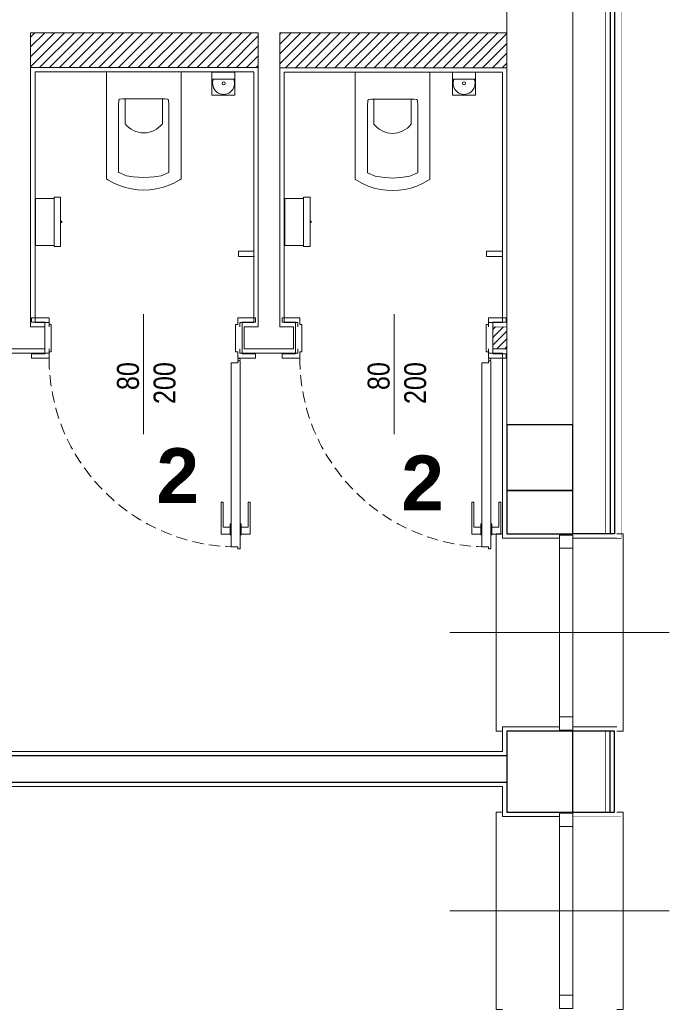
# Model space of a CAD drawing. Header units: millimetres. Extents: x -9038497 to 54128, y -10570064 to 59476.
# Tile 23 of 135: x 31404 to 31700, y 21552 to 22001. Entities that reach past the tile are written whole.
import ezdxf

# ---------------------------------------------------------------- set-up
doc = ezdxf.new("R2010")
doc.units = ezdxf.units.MM
doc.header["$LTSCALE"] = 0.8
doc.linetypes.add('DASHED2', pattern=[9.525, 6.35, -3.175])
for name, color, linetype, lineweight in [('0 proj_drzwi', 4, 'Continuous', 0), ('0 proj_okna', 4, 'Continuous', 0), ('0 proj_schody', 2, 'Continuous', 18), ('0 proj_widok widok widok', 7, 'Continuous', 0), ('0 proj_wyposażenie sanitarne', 40, 'Continuous', 18), ('ocieplenie', 214, 'Continuous', 13), ('SCIANY', 1, 'Continuous', 30), ('sciany - mur', 1, 'Continuous', 30), ('tynk', 252, 'Continuous', 5)]:
    doc.layers.add(name, color=color, linetype=linetype, lineweight=lineweight)
doc.layers.add('HATCH', color=4, linetype='Continuous', lineweight=9, plot=False)
doc.layers.add('STOLARKA', color=4, linetype='Continuous')
doc.styles.add('WYMIAR-50', font='ARIALN.TTF', dxfattribs={"height": 10})

# ---------------------------------------------------------------- blocks, each defined once
blk = doc.blocks.new('G$C772A7A8F')
at = {"layer": 'STOLARKA', "color": 5, "lineweight": 0}
blk.add_line((100, 45), (0, 45), dxfattribs=at)
for points in [[(24, 0), (21, 0), (21, 90), (24, 90)], [(76, 0), (79, 0), (79, 90), (76, 90)]]:
    blk.add_lwpolyline(points, dxfattribs=at)
for points in [[(56, 89.5), (56, 83.5), (50, 83.5), (50, 89.5)], [(56, 83.5), (56, 6.5), (50, 6.5), (50, 83.5)], [(56, 0.5), (56, 6.5), (50, 6.5), (50, 0.5)]]:
    blk.add_lwpolyline(points, close=True, dxfattribs=at)
blk = doc.blocks.new('klamm')
at = {"layer": '0 proj_okna', "lineweight": 0}
for p, q in [((-4009.82, 29787.38), (-4005.72, 29787.38)), ((-4009.82, 29787.38), (-4009.82, 29772.78)), ((-4005.72, 29787.61), (-4005.22, 29787.61)), ((-4005.72, 29787.61), (-4005.72, 29782.61)), ((-4005.22, 29787.61), (-4005.22, 29782.61)), ((-4008.97, 29784.26), (-4008.97, 29772.78)), ((-4008.97, 29784.26), (-4005.72, 29784.26)), ((-4005.72, 29782.61), (-4005.22, 29782.61)), ((-4009.82, 29772.78), (-4008.97, 29772.78))]:
    blk.add_line(p, q, dxfattribs=at)
blk = doc.blocks.new('roca gap wc rzut')
at = {"layer": '0 proj_wyposażenie sanitarne'}
for p, q in [((-830.27, 29352.38), (-864.27, 29352.38)), ((-858.58, 29339.65), (-858.77, 29336.95)), ((-858.13, 29339.94), (-858.58, 29339.65)), ((-856.96, 29340.08), (-858.13, 29339.94)), ((-847.27, 29340.08), (-856.96, 29340.08)), ((-847.27, 29340.08), (-837.58, 29340.08)), ((-837.58, 29340.08), (-836.4, 29339.94)), ((-836.4, 29339.94), (-835.95, 29339.65)), ((-835.95, 29339.65), (-835.77, 29336.95)), ((-858.77, 29306.54), (-858.65, 29306.44)), ((-858.65, 29306.44), (-855.16, 29305)), ((-835.89, 29306.44), (-839.38, 29305)), ((-835.77, 29306.54), (-835.89, 29306.44)), ((-855.16, 29305), (-852.04, 29304.45)), ((-852.04, 29304.45), (-847.27, 29304.14)), ((-842.5, 29304.45), (-847.27, 29304.14)), ((-839.38, 29305), (-842.5, 29304.45))]:
    blk.add_line(p, q, dxfattribs=at)
for points in [[(-864.27, 29352.38), (-864.27, 29303.49)], [(-830.27, 29303.49), (-830.27, 29352.38)], [(-855.77, 29340.08), (-855.77, 29328.69)], [(-838.77, 29328.69), (-838.77, 29340.08)], [(-858.77, 29336.95), (-858.77, 29306.54)], [(-835.77, 29306.54), (-835.77, 29336.95)], [(-864.27, 29303.49), (-863.71, 29303.13), (-863.38, 29302.94), (-860.95, 29301.6), (-858.35, 29300.48), (-855.63, 29299.58), (-852.88, 29298.95), (-850.08, 29298.56), (-847.27, 29298.43), (-844.45, 29298.56), (-841.65, 29298.95), (-838.9, 29299.58), (-836.19, 29300.48), (-833.59, 29301.6), (-831.15, 29302.94), (-830.83, 29303.13), (-830.27, 29303.49)]]:
    blk.add_lwpolyline(points, dxfattribs=at)
blk.add_arc((-847.27, 29335.2), 10.7, 217.4191, 322.5809, dxfattribs=at)
blk = doc.blocks.new('poj na papier toal. bok')
at = {"layer": '0 proj_wyposażenie sanitarne', "lineweight": 0}
for p, q in [((-2521.1, 1876.23), (-2521.1, 1854.74)), ((-2512.6, 1876.23), (-2521.1, 1876.23)), ((-2512.6, 1876.83), (-2509.6, 1876.83)), ((-2512.6, 1876.83), (-2512.6, 1854.23)), ((-2509.6, 1876.83), (-2509.6, 1854.23)), ((-2512.6, 1854.74), (-2521.1, 1854.74)), ((-2512.6, 1854.23), (-2509.6, 1854.23))]:
    blk.add_line(p, q, dxfattribs=at)
blk.add_lwpolyline([(-2509.05, 1865.81), (-2509.6, 1865.81), (-2509.6, 1865.25), (-2509.05, 1865.25)], close=True, dxfattribs=at)
blk = doc.blocks.new('szczotka wc rz')
at = {"layer": '0 proj_wyposażenie sanitarne', "lineweight": 0}
blk.add_line((-2549.15, 1881.62), (-2538.65, 1881.62), dxfattribs=at)
blk.add_lwpolyline([(-2549.15, 1878.41), (-2538.65, 1878.41), (-2538.65, 1888.91), (-2549.15, 1888.91)], close=True, dxfattribs=at)
blk.add_circle((-2543.99, 1883.55), 0.71, dxfattribs=at)
blk.add_arc((-2543.99, 1883.55), 5, 337.2512, 202.7488, dxfattribs=at)

msp = doc.modelspace()

# ---------------------------------------------------------------- hatches: boundary and pattern name
at = {"layer": '0 proj_widok widok widok', "lineweight": 0, "true_color": 0x636466, "transparency": 33554687}
h = msp.add_hatch(dxfattribs=at)
h.set_pattern_fill('ANSI31', color=251)
h.set_pattern_definition([(45, (-132617.3683, 24249.338), (-2.24506403, 2.24506403), [])])
h.paths.add_polyline_path([(31512.88, 22022.84), (31409.08, 22022.84), (31409.08, 22006.82), (31512.88, 22006.82)])
h.paths.add_polyline_path([(31626.25, 22022.7), (31522.67, 22022.7), (31522.67, 22006.82), (31626.25, 22006.82)])
h.paths.add_polyline_path([(31626.25, 21994.84), (31522.67, 21994.84), (31522.67, 21978.87), (31626.25, 21978.87)])
h.paths.add_polyline_path([(31512.88, 21994.84), (31409.08, 21994.84), (31409.08, 21979.01), (31512.88, 21979.01)])
h.paths.add_polyline_path([(31399.08, 21994.84), (31295.08, 21994.84), (31295.08, 21978.89), (31399.08, 21978.89)])
at = {"layer": 'HATCH', "lineweight": 0, "ltscale": 40, "transparency": 33554687}
h = msp.add_hatch(dxfattribs=at)
h.set_pattern_fill('ANSI31', color=256, scale=20)
h.set_pattern_definition([(45, (-4602330.2306, -5324772.915), (-1.767766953, 1.767766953), [])])
h.paths.add_polyline_path([(31619.85, 21850.71), (31626.25, 21850.71), (31626.25, 21860.71), (31619.85, 21860.71)])

# ---------------------------------------------------------------- linework, layer by layer
at = {"lineweight": 0, "ltscale": 40}
for p, q in [((31626.25, 21676.31), (31656.25, 21676.31)), ((31656.25, 21678.31), (31676.25, 21678.31))]:
    msp.add_line(p, q, dxfattribs=at)
at = {"layer": '0 proj_drzwi'}
for p, q in [((31409.49, 21862.84), (31409.49, 21864.83)), ((31511.53, 21862.84), (31511.53, 21864.83)), ((31523.77, 21862.84), (31523.77, 21864.83)), ((31625.82, 21862.84), (31625.82, 21864.83)), ((31417.53, 21861.84), (31418.49, 21861.84)), ((31418.49, 21861.84), (31418.49, 21849.39)), ((31502.53, 21861.84), (31502.53, 21849.39)), ((31503.53, 21861.84), (31502.53, 21861.84)), ((31531.82, 21861.84), (31532.77, 21861.84)), ((31532.77, 21861.84), (31532.77, 21849.39)), ((31616.82, 21861.84), (31616.82, 21849.39)), ((31617.82, 21861.84), (31616.82, 21861.84)), ((31409.49, 21846.39), (31409.49, 21848.39)), ((31417.49, 21846.39), (31417.49, 21849.39)), ((31417.49, 21849.39), (31418.49, 21849.39)), ((31503.53, 21849.39), (31502.53, 21849.39)), ((31503.53, 21846.39), (31503.53, 21849.39)), ((31511.53, 21846.39), (31511.53, 21848.39)), ((31523.77, 21846.39), (31523.77, 21848.39)), ((31531.77, 21846.39), (31531.77, 21849.39)), ((31531.77, 21849.39), (31532.77, 21849.39)), ((31617.82, 21849.39), (31616.82, 21849.39)), ((31617.82, 21846.39), (31617.82, 21849.39)), ((31625.82, 21846.39), (31625.82, 21848.39)), ((31503.53, 21760.44), (31500.53, 21760.44)), ((31503.54, 21760.44), (31500.54, 21760.44)), ((31503.54, 21759.44), (31503.54, 21760.44)), ((31504.54, 21759.44), (31503.54, 21759.44)), ((31617.82, 21760.44), (31614.82, 21760.44)), ((31617.83, 21760.44), (31614.83, 21760.44)), ((31617.83, 21759.44), (31617.83, 21760.44)), ((31618.83, 21759.44), (31617.83, 21759.44))]:
    msp.add_line(p, q, dxfattribs=at)
at = {"layer": '0 proj_drzwi', "lineweight": 0}
for p, q in [((31460.53, 21866.57), (31460.53, 21811.79)), ((31574.82, 21866.57), (31574.82, 21811.79))]:
    msp.add_line(p, q, dxfattribs=at)
at = {"layer": '0 proj_drzwi', "linetype": 'DASHED2', "lineweight": 0}
for centre in [(31503.57, 21846.47), (31617.86, 21846.47)]:
    msp.add_arc(centre, 86.09, 180.0568, 267.9773, dxfattribs=at)
at = {"layer": '0 proj_okna', "lineweight": 0}
for p, q in [((31417.53, 21864.83), (31409.49, 21864.83)), ((31417.53, 21861.84), (31417.53, 21864.83)), ((31503.53, 21861.84), (31503.54, 21864.83)), ((31503.54, 21864.83), (31511.53, 21864.83)), ((31531.82, 21864.83), (31523.77, 21864.83)), ((31531.82, 21861.84), (31531.82, 21864.83)), ((31617.82, 21861.84), (31617.82, 21864.83)), ((31617.82, 21864.83), (31625.82, 21864.83)), ((31415.49, 21862.84), (31409.49, 21862.84)), ((31415.49, 21848.39), (31415.49, 21862.84)), ((31505.49, 21848.39), (31505.49, 21862.84)), ((31505.49, 21862.84), (31511.53, 21862.84)), ((31529.77, 21862.84), (31523.77, 21862.84)), ((31529.77, 21848.39), (31529.77, 21862.84)), ((31619.77, 21848.39), (31619.77, 21862.84)), ((31619.77, 21862.84), (31625.82, 21862.84)), ((31409.49, 21848.39), (31415.49, 21848.39)), ((31511.53, 21848.39), (31505.49, 21848.39)), ((31523.77, 21848.39), (31529.77, 21848.39)), ((31625.82, 21848.39), (31619.77, 21848.39)), ((31417.49, 21846.39), (31409.49, 21846.39)), ((31500.54, 21844.26), (31500.54, 21760.44)), ((31503.54, 21844.26), (31500.54, 21844.26)), ((31503.53, 21846.39), (31511.53, 21846.39)), ((31504.54, 21845.26), (31503.54, 21845.26)), ((31503.54, 21845.26), (31503.54, 21844.26)), ((31504.54, 21845.26), (31504.54, 21759.44)), ((31531.77, 21846.39), (31523.77, 21846.39)), ((31614.83, 21844.26), (31614.83, 21760.44)), ((31617.83, 21844.26), (31614.83, 21844.26)), ((31617.82, 21846.39), (31625.82, 21846.39)), ((31618.83, 21845.26), (31617.83, 21845.26)), ((31617.83, 21845.26), (31617.83, 21844.26)), ((31618.83, 21845.26), (31618.83, 21759.44))]:
    msp.add_line(p, q, dxfattribs=at)
for centre in [(31504.04, 21845.81), (31618.33, 21845.81)]:
    msp.add_circle(centre, 0.5, dxfattribs=at)
at = {"layer": '0 proj_schody', "lineweight": 0}
for p, q in [((31511.02, 21895.32), (31503.9, 21895.32)), ((31503.9, 21895.32), (31503.9, 21892.88)), ((31503.9, 21892.88), (31511.19, 21892.88)), ((31624.1, 21895.32), (31616.98, 21895.32)), ((31616.98, 21895.32), (31616.98, 21892.88)), ((31616.98, 21892.88), (31624.27, 21892.88))]:
    msp.add_line(p, q, dxfattribs=at)
at = {"layer": 'ocieplenie', "lineweight": 0}
msp.add_line((31656.25, 21764.31), (31676.25, 21764.31), dxfattribs=at)
at = {"layer": 'ocieplenie', "lineweight": 0, "const_width": 0.2}
msp.add_lwpolyline([(31656.25, 22218.31), (31678.25, 22218.31), (31678.25, 21764.31), (31656.25, 21764.31)], dxfattribs=at)
at = {"layer": 'ocieplenie', "lineweight": 0}
msp.add_lwpolyline([(31656.25, 22216.31, 0.2, 0.2, 0), (31671.25, 22216.31, 0.2, 0.2, 0), (31671.25, 21766.31, 0.2, 0.2, 0), (31656.25, 21766.31, 0.2, 0.2, 0)], format="xyseb", dxfattribs=at)
at = {"layer": 'ocieplenie', "lineweight": -3, "ltscale": 40}
for points in [[(31656.25, 22216.31), (31675.25, 22216.31), (31675.25, 21766.31), (31656.25, 21766.31)], [(31656.25, 22216.31), (31673.25, 22216.31), (31673.25, 21766.31), (31656.25, 21766.31)], [(31656.25, 21639.44), (31675.25, 21639.44), (31675.25, 21676.27), (31656.25, 21676.27)], [(31656.32, 21639.44), (31673.25, 21639.44), (31673.25, 21676.27), (31656.25, 21676.27)]]:
    msp.add_lwpolyline(points, dxfattribs=at)
at = {"layer": 'ocieplenie', "lineweight": 0, "ltscale": 40}
for points, const_width in [([(31656.25, 21639.44), (31671.25, 21639.44), (31671.25, 21676.27), (31656.25, 21676.27)], 0.2), ([(31656.25, 21637.44), (31678.25, 21637.44), (31678.25, 21678.27), (31656.25, 21678.27)], 0.1)]:
    msp.add_lwpolyline(points, dxfattribs=dict(at, const_width=const_width))
at = {"layer": 'SCIANY', "ltscale": 40}
for p, q in [((31656.25, 21816.06), (31626.25, 21816.06)), ((31626.25, 21816.06), (31626.25, 21786.06)), ((31656.25, 21786.06), (31656.25, 21816.06)), ((31626.25, 21786.06), (31656.25, 21786.06)), ((31656.25, 21786.06), (31626.25, 21786.06)), ((31626.25, 21786.06), (31626.25, 21766.31)), ((31656.25, 21766.31), (31656.25, 21786.06)), ((31626.25, 21766.31), (31656.25, 21766.31)), ((31656.25, 21676.31), (31626.25, 21676.31)), ((31626.25, 21676.31), (31626.25, 21639.38)), ((31656.25, 21639.38), (31656.25, 21676.31)), ((31626.25, 21665.06), (31295.08, 21665.06)), ((31236.25, 21653.06), (31626.25, 21653.06)), ((31626.25, 21639.38), (31656.25, 21639.38))]:
    msp.add_line(p, q, dxfattribs=at)
at = {"layer": 'sciany - mur', "lineweight": 0, "ltscale": 40}
for p, q in [((31626.25, 21816.06), (31626.25, 22216.31)), ((31656.25, 22216.31), (31656.25, 21816.06)), ((31512.88, 21994.84), (31409.08, 21994.84)), ((31409.08, 21994.84), (31409.08, 21860.71)), ((31512.88, 21860.71), (31512.88, 21994.84)), ((31626.25, 21994.84), (31522.67, 21994.84)), ((31522.67, 21994.84), (31522.67, 21860.71)), ((31626.25, 21860.71), (31626.25, 21994.84)), ((31512.88, 21979.01), (31409.08, 21979.01)), ((31626.25, 21978.87), (31522.67, 21978.87)), ((31409.08, 21860.71), (31415.48, 21860.71)), ((31415.48, 21860.71), (31415.48, 21850.71)), ((31506.48, 21850.71), (31506.48, 21860.71)), ((31506.48, 21860.71), (31512.88, 21860.71)), ((31522.67, 21860.71), (31528.85, 21860.71)), ((31528.85, 21860.71), (31528.85, 21850.71)), ((31619.85, 21850.71), (31619.85, 21860.71)), ((31415.48, 21850.71), (31392.69, 21850.71)), ((31528.85, 21850.71), (31506.48, 21850.71)), ((31626.25, 21850.71), (31619.85, 21850.71)), ((31626.25, 21766.31), (31626.25, 21850.71)), ((31656.25, 21816.06), (31626.25, 21816.06)), ((31656.25, 21766.31), (31626.25, 21766.31))]:
    msp.add_line(p, q, dxfattribs=at)
at = {"layer": 'sciany - mur', "lineweight": 0, "ltscale": 40, "const_width": 0.3}
msp.add_lwpolyline([(31626.25, 21860.71), (31619.85, 21860.71), (31619.85, 21850.71), (31626.25, 21850.71), (31626.25, 21850.71), (31626.25, 21850.71)], dxfattribs=at)
at = {"layer": 'tynk', "lineweight": 0, "ltscale": 40}
for p, q in [((31411.08, 21862.71), (31411.08, 21977.01)), ((31411.08, 21977.01), (31510.88, 21977.01)), ((31510.88, 21977.01), (31510.88, 21862.71)), ((31524.67, 21862.71), (31524.67, 21976.87)), ((31524.67, 21976.87), (31624.25, 21976.87)), ((31624.25, 21976.87), (31624.25, 21862.71)), ((31417.48, 21862.71), (31411.08, 21862.71)), ((31417.48, 21860.71), (31417.48, 21862.71)), ((31510.88, 21862.71), (31504.48, 21862.71)), ((31504.48, 21862.71), (31504.48, 21860.71)), ((31530.85, 21862.71), (31524.67, 21862.71)), ((31530.85, 21860.71), (31530.85, 21862.71)), ((31624.25, 21862.71), (31617.85, 21862.71)), ((31617.85, 21862.71), (31617.85, 21860.71)), ((31650.25, 21678.31), (31624.25, 21678.31)), ((31624.25, 21678.31), (31624.25, 21667.06)), ((31624.25, 21667.06), (31297.08, 21667.06)), ((31236.08, 21651.05), (31624.25, 21651.06)), ((31624.25, 21651.06), (31624.25, 21637.38)), ((31624.25, 21637.38), (31650.27, 21637.38))]:
    msp.add_line(p, q, dxfattribs=at)
for points in [[(31390.69, 21850.71), (31390.69, 21848.71), (31417.48, 21848.71), (31417.48, 21850.71)], [(31504.48, 21850.71), (31504.48, 21848.71), (31530.85, 21848.71), (31530.85, 21850.71)], [(31617.85, 21850.71), (31617.85, 21848.71), (31624.25, 21848.71), (31624.25, 21764.31), (31650.25, 21764.31)]]:
    msp.add_lwpolyline(points, dxfattribs=at)

# ---------------------------------------------------------------- block references
at = {"lineweight": 0, "ltscale": 40}
for p in [(31600.25, 21676.31), (31600.25, 21549.38)]:
    msp.add_blockref('G$C772A7A8F', p, dxfattribs=at)
at = {"layer": '0 proj_okna', "lineweight": 0, "xscale": -1, "rotation": 180}
for p in [(35505.77, 51553.57), (35620.05, 51553.57)]:
    msp.add_blockref('klamm', p, dxfattribs=at)
at = {"layer": '0 proj_okna', "lineweight": 0, "rotation": 180}
for p in [(27499.32, 51553.57), (27613.6, 51553.57)]:
    msp.add_blockref('klamm', p, dxfattribs=at)
at = {"layer": '0 proj_widok widok widok', "lineweight": 0}
for name, p in [('roca gap wc rzut', (32307.92, -7375.31)), ('roca gap wc rzut', (32421.36, -7375.51)), ('poj na papier toal. bok', (33932.34, 20043.12)), ('poj na papier toal. bok', (34046.06, 20043.12))]:
    msp.add_blockref(name, p, dxfattribs=at)
at = {"layer": '0 proj_widok widok widok', "lineweight": 0, "rotation": 180}
for p in [(28953.06, 23855.32), (29062.69, 23855.32)]:
    msp.add_blockref('szczotka wc rz', p, dxfattribs=at)

# ---------------------------------------------------------------- texts
at = {"layer": '0 proj_okna', "lineweight": 0, "char_height": 10, "attachment_point": 3, "rotation": 90, "style": 'WYMIAR-50'}
for insert in [(31448.44, 21844.65), (31562.72, 21844.65)]:
    msp.add_mtext_dynamic_manual_height_columns('80\\P200', width=16.4163, gutter_width=50, heights=[0], dxfattribs=dict(at, insert=insert))
at = {"layer": '0 proj_widok widok widok', "lineweight": 0, "char_height": 25, "attachment_point": 1, "style": 'WYMIAR-50'}
for insert in [(31466.44, 21805.38), (31578.05, 21802.07)]:
    msp.add_mtext_dynamic_manual_height_columns('{\\fArial Unicode MS|b1|i0|c238|p34;2}', width=52.3465, gutter_width=50, heights=[0], dxfattribs=dict(at, insert=insert))

doc.saveas('drawing.dxf')
